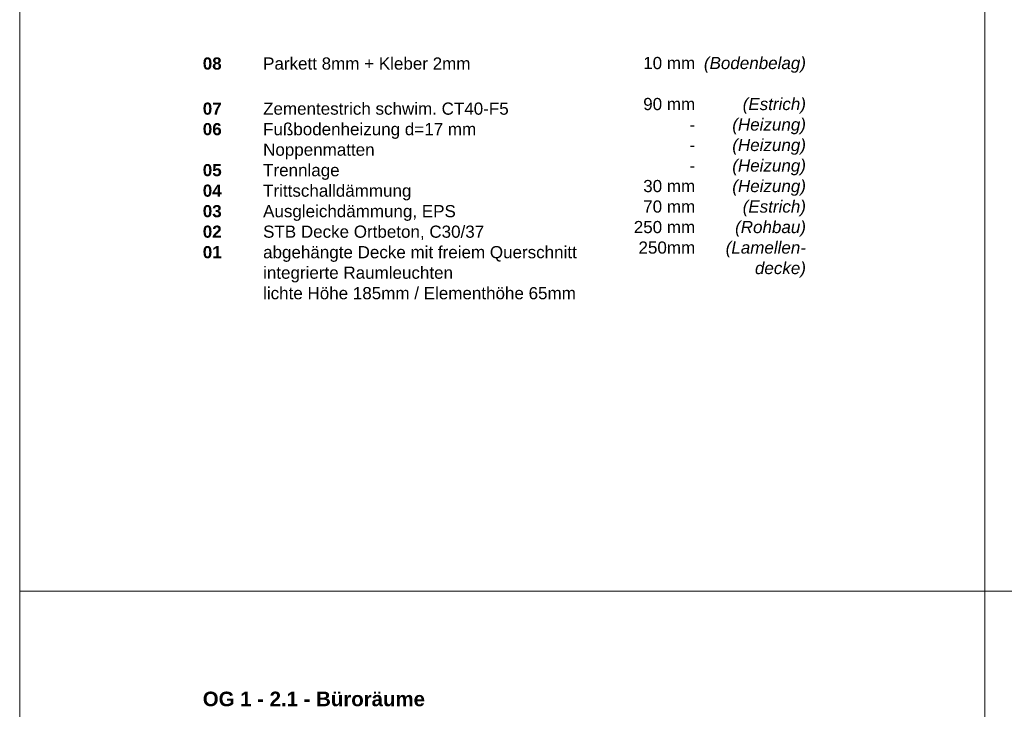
# Model space of a CAD drawing. Header units: metres. Extents: x 0.4 to 30.1, y -10.7 to 8.6.
# Tile 194 of 256: x 4 to 6, y 1.6 to 3. Entities that reach past the tile are written whole.
import ezdxf

# ---------------------------------------------------------------- set-up
doc = ezdxf.new("R2010")
doc.units = ezdxf.units.M
doc.layers.add('_Bodenaufbauten 20230510 (2D)', color=7, linetype='Continuous', lineweight=9)
doc.layers.add('Keine', color=7, linetype='Continuous', lineweight=9)
doc.styles.add('Arial', font='arial.ttf')
doc.styles.add('Arial (bold)', font='arialbd.ttf')
doc.styles.add('Arial (italic)', font='ariali.ttf')

# ---------------------------------------------------------------- blocks, each defined once
blk = doc.blocks.new('Bodenaufbauten 20230510 (2D)')
at = {"layer": 'Keine', "color": 255, "flags": 128}
for points in [[(4, 4.2), (6, 4.2), (6, 1.8), (4, 1.8)], [(6, 4.2), (8, 4.2), (8, 1.8), (6, 1.8)], [(4, 1.8), (6, 1.8), (6, -0.6), (4, -0.6)], [(6, 1.8), (8, 1.8), (8, -0.6), (6, -0.6)]]:
    blk.add_lwpolyline(points, close=True, dxfattribs=at)
at = {"layer": 'Keine', "color": 7, "insert": (4.3794, 2.90632), "char_height": 0.0252181, "attachment_point": 1, "line_spacing_factor": 1.011258, "style": 'Arial (bold)'}
blk.add_mtext('\\pxt4.957;08^I{\\fArial|b0|i0|c0|p0;Parkett 8mm + Kleber 2mm\\P^I}{\\fArial|b0|i0|c0|p0;\\H1.2x;\\P}07 ^I{\\fArial|b0|i0|c0|p0;Zementestrich schwim. CT40-F5\\P}06{\\fArial|b0|i0|c0|p0; ^I}{\\fArial|b0|i0|c0|p0;Fußbodenheizung d=17 mm \\P     ^INoppenmatten}{\\fArial|b0|i0|c0|p0;\\C1;\\P}05{\\fArial|b0|i0|c0|p0; ^ITrennlage}{\\fArial|b0|i0|c0|p0;\\P}04{\\fArial|b0|i0|c0|p0; ^ITrittschalld}{\\fArial|b0|i0|c0|p0;ämmung\\P}03{\\fArial|b0|i0|c0|p0; ^IAusgleich}{\\fArial|b0|i0|c0|p0;dämmung, EPS}{\\fArial|b0|i0|c0|p0;\\P}02{\\fArial|b0|i0|c0|p0; ^ISTB Decke Ortbeton, C30/37\\P}01{\\fArial|b0|i0|c0|p0;^Iabgehängte Decke mit freiem Querschnitt\\P^Iintegrierte Raumleuchten\\P^Ilichte Höhe 185mm / Elementhöhe 65mm}', dxfattribs=at)
at = {"layer": 'Keine', "color": 7, "transparency": 33554687, "attachment_point": 3, "line_spacing_factor": 1.011258}
for s, insert, char_height, width, style in [('  10 mm\\P\\P90 mm\\P-\\P-\\P-\\P  30 mm\\P70 mm\\P250 mm\\P250mm', (5.39978, 2.90738), 0.025218, 0.1510902, 'Arial'), ('(Bodenbelag)\\P\\P(Estrich)\\P(Heizung)\\P(Heizung)\\P(Heizung)\\P(Heizung)\\P(Estrich)\\P(Rohbau)\\P(Lamellen-\\Pdecke)', (5.6294, 2.90738), 0.0252181, 0.2296186, 'Arial (italic)')]:
    blk.add_mtext(s, dxfattribs=dict(at, insert=insert, char_height=char_height, width=width, style=style))
at = {"layer": 'Keine', "color": 7, "transparency": 33554687, "insert": (4.3794, 1.59146), "char_height": 0.0302617, "attachment_point": 1, "line_spacing_factor": 0.99019, "style": 'Arial (bold)'}
blk.add_mtext('OG 1 - 2.1 - Büroräume', dxfattribs=at)

msp = doc.modelspace()

# ---------------------------------------------------------------- block references
at = {"layer": '_Bodenaufbauten 20230510 (2D)'}
msp.add_blockref('Bodenaufbauten 20230510 (2D)', (0, 0), dxfattribs=at)

doc.saveas('drawing.dxf')
